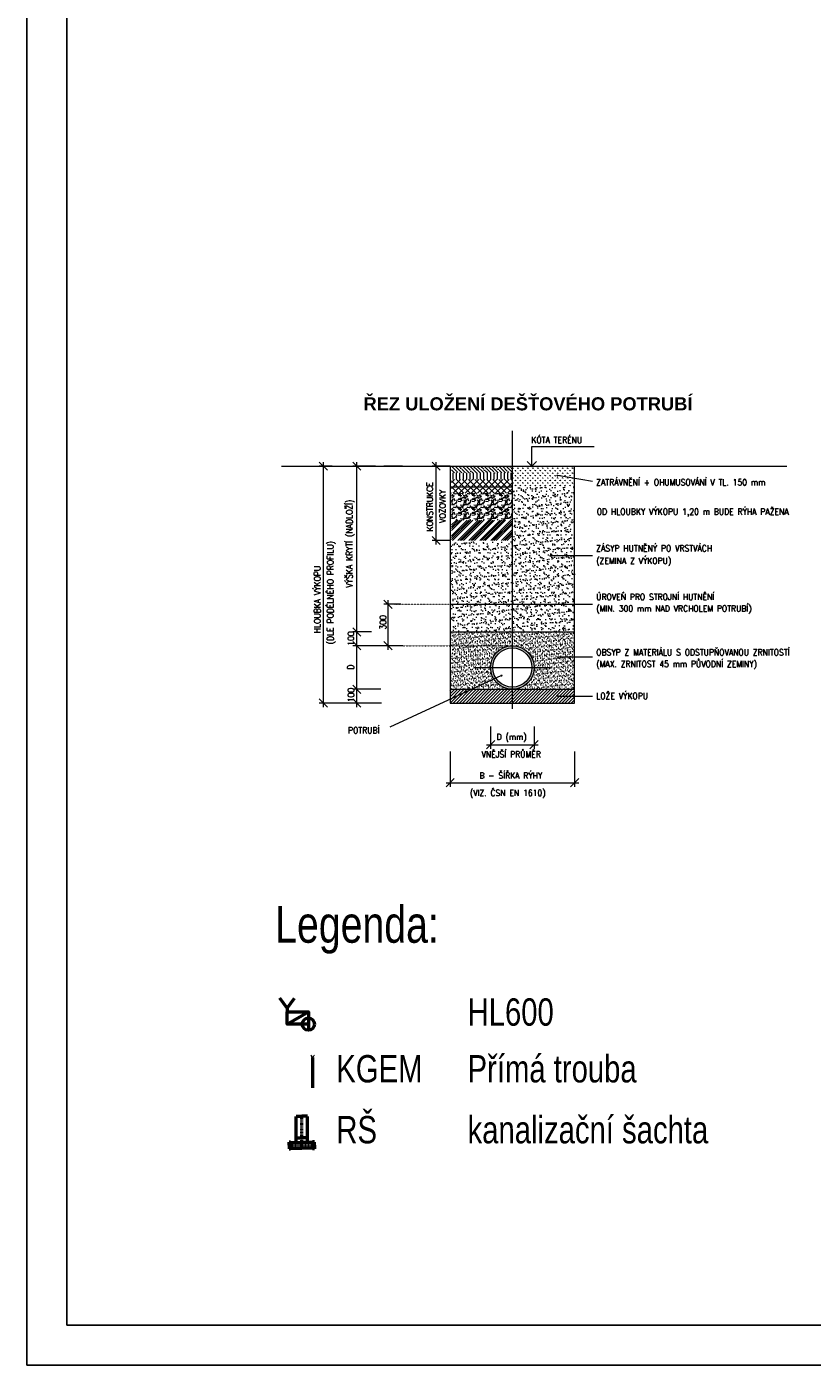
# Model space of a CAD drawing. Header units: millimetres. Extents: x -141570 to 63736, y -255381 to -136000.
# Tile 1 of 35: x -141570 to -129001, y -255381 to -233964. Entities that reach past the tile are written whole.
import ezdxf

# ---------------------------------------------------------------- set-up
doc = ezdxf.new("R2010")
doc.units = ezdxf.units.MM
for name, pattern in [('DASHDOT', [1, 0.5, -0.25, 0, -0.25]), ('DASHED', [0.75, 0.5, -0.25]), ('DOT2', [3.175, 0, -3.175])]:
    doc.linetypes.add(name, pattern=pattern)
doc.layers.add('rez', color=251, linetype='Continuous')
for name, color, linetype, lineweight in [('ZTI-DSP-formaty', 102, 'Continuous', 25), ('ZTI-DSP-hl_tvarovky', 7, 'Continuous', 50), ('ZTI-DSP-kanal_destova', 70, 'DASHED', 50), ('ZTI-DSP-Popis1', 102, 'Continuous', 25), ('ZTI-DSP-Popis4', 140, 'Continuous', 40)]:
    doc.layers.add(name, color=color, linetype=linetype, lineweight=lineweight)
doc.styles.add('GENERATED_STYLE_1', font='arialbd.ttf')
doc.styles.add('KOTY', font='romans.shx', dxfattribs={"width": 0.85, "height": 50})
doc.styles.add('POPIS', font='romans.shx', dxfattribs={"width": 0.85, "height": 45})
doc.styles.get("Standard").update_dxf_attribs({"font": 'ic-simplex.shx', "width": 0.8})
pattern_1 = [(37.5, (-402022.97, -695023.93), (-3.537522, 108.20477), [0, -85.358741, 0, -95.467013, 0, -91.255233]), (7.5, (-402022.97, -695023.93), (99.38547, 158.483444), [0, -46.048794, 0, -76.935181, 0, -29.48246]), (327.5, (-402092.04, -695023.93), (174.881146, 0.317748), [0, -28.078533, 0, -101.08272, 0, -131.969106]), (317.5, (-402092.04, -695023.93), (168.815317, 49.287625), [0, -14.039267, 0, -66.265338, 0, -75.81204])]
pattern_2 = [(37.5, (-402022.97, -695023.926), (-1.768761, 54.1023852), [0, -42.6793705, 0, -47.7335065, 0, -45.6276165]), (7.5, (-402022.97, -695023.926), (49.692734, 79.241722), [0, -23.0243972, 0, -38.4675905, 0, -14.74123]), (327.5, (-402057.504, -695023.926), (87.440573, 0.158874), [0, -14.0392666, 0, -50.54136, 0, -65.984553]), (317.5, (-402057.504, -695023.926), (84.407658, 24.643813), [0, -7.0196333, 0, -33.1326692, 0, -37.90602])]

# ---------------------------------------------------------------- blocks, each defined once
blk = doc.blocks.new('*U533', base_point=(248.9, 380.9))
at = {"color": 0, "linetype": 'ByBlock', "ltscale": 40}
for p, q in [((53.3, 310.1), (0.1, 380.9)), ((53.3, 310.1), (106.4, 380.9)), ((53.3, 310.1), (53.3, 283.8)), ((53.3, 196), (205, 283.8)), ((205, 196), (205, 145.4))]:
    blk.add_line(p, q, dxfattribs=at)
blk.add_lwpolyline([(53.3, 283.8), (205, 283.8), (205, 196), (53.3, 196)], close=True, dxfattribs=at)
blk.add_circle((205, 196), 43.9, dxfattribs=at)
blk = doc.blocks.new('*U534', base_point=(234, 279))
at = {"color": 255, "linetype": 'ByBlock', "lineweight": 25, "ltscale": 40}
for p in [(112, 279), (234, 279)]:
    blk.add_line(p, (173, 200), dxfattribs=at)
at = {"color": 0, "linetype": 'ByBlock', "lineweight": -2, "ltscale": 40}
blk.add_line((173, 200), (173, -800), dxfattribs=at)
blk = doc.blocks.new('*U535', base_point=(26051, 12289))
at = {"color": 0, "linetype": 'ByBlock', "lineweight": -2, "ltscale": 40}
for p, q in [((25402, 11350), (25402, 12289)), ((25402, 12289), (25602, 12289)), ((25802, 12289), (25602, 12289)), ((25802, 11350), (25802, 12289)), ((25402, 11513), (25602, 11513)), ((25802, 11513), (25602, 11513)), ((25152, 11251), (25152, 11377)), ((25152, 11377), (25217, 11377)), ((25152, 11251), (25152, 11124)), ((25152, 11124), (25217, 11124)), ((25217, 11377), (25217, 11251)), ((25217, 11350), (25602, 11350)), ((25217, 11124), (25217, 11251)), ((25217, 11152), (25602, 11152)), ((25986, 11350), (25602, 11350)), ((25986, 11152), (25602, 11152)), ((26051, 11377), (25986, 11377)), ((25986, 11377), (25986, 11251)), ((25986, 11124), (25986, 11251)), ((26051, 11124), (25986, 11124)), ((26051, 11251), (26051, 11377)), ((26051, 11251), (26051, 11124))]:
    blk.add_line(p, q, dxfattribs=at)
at = {"color": 0, "linetype": 'DASHDOT', "lineweight": -2, "ltscale": 40}
for q in [(25152, 11251), (25152, 11251), (26051, 11251), (26051, 11251)]:
    blk.add_line((25602, 11251), q, dxfattribs=at)
blk.add_lwpolyline([(25602, 11251), (25602, 12289)], dxfattribs=at)
blk = doc.blocks.new('FORM_A2')
for p, q in [((-59.4, 42), (-59.4, 0)), ((-58.9, 41.5), (-58.9, 0.5)), ((-58.9, 0.5), (-0.5, 0.5)), ((-59.4, 0), (0, 0))]:
    blk.add_line(p, q)

msp = doc.modelspace()

# ---------------------------------------------------------------- hatches: boundary and pattern name
at = {"layer": 'rez', "lineweight": 9}
h = msp.add_hatch(dxfattribs=at)
h.set_pattern_fill('ANSI35', color=256, scale=12.956486, angle=90, style=0)
h.set_pattern_definition([(135, (-395775.85, -684449.245), (-58.176283, -58.176283), []), (135, (-395775.85, -684391.07), (-58.176283, -58.176283), [102.842111, -20.568422, 0, -20.568422])])
h.paths.add_polyline_path([(-134771.77, -241102.835), (-134771.77, -240994.864), (-133800.034, -240994.864), (-133800.034, -241102.835)])
h = msp.add_hatch(dxfattribs=at)
h.set_pattern_fill('ANSI31', color=256, scale=17.275315, angle=45, style=0)
h.set_pattern_definition([(90, (-395775.85, -684449.245), (-54.849126, 1e-14), [])])
h.paths.add_polyline_path([(-134771.77, -241210.806), (-134771.77, -241102.835), (-133800.034, -241102.835), (-133800.034, -241210.806)])
h = msp.add_hatch(dxfattribs=at)
h.set_pattern_fill('GRASS', color=256, scale=2.210908, style=0)
h.set_pattern_definition([(90, (-402022.968, -695023.926), (-39.7090154, 39.7090154), [10.52945, -68.888581]), (45, (-402022.97, -695023.926), (-39.7090425, 39.7090425), [10.52945, -45.6276165]), (135, (-402022.97, -695023.926), (-39.7090425, -39.7090425), [10.52945, -45.6276165])])
h.paths.add_polyline_path([(-133800.034, -241326.5), (-133800.034, -240994.864), (-132805.125, -240994.864), (-132805.125, -241326.5)])
h = msp.add_hatch(dxfattribs=at)
h.set_pattern_fill('ANSI37', color=256, scale=21.594144, style=0)
h.set_pattern_definition([(45, (-395775.85, -684449.245), (-48.480236, 48.480236), []), (135, (-395775.85, -684449.245), (-48.480236, -48.480236), [])])
h.paths.add_polyline_path([(-133800.034, -241210.806), (-133800.034, -241426.747), (-134771.77, -241426.747), (-134771.77, -241210.806)])
h = msp.add_hatch(dxfattribs=at)
h.set_pattern_fill('AR-SAND', color=256, scale=2.210908, style=0)
h.set_pattern_definition(pattern_1)
h.paths.add_polyline_path([(-132805.125, -242716.631), (-133183.669, -242716.631, 1), (-133200.252, -242716.631, 1), (-133183.669, -242716.631), (-132805.125, -242716.631), (-132805.125, -243205.772), (-133800.034, -243205.772), (-133800.034, -241326.5), (-132805.125, -241326.5)])
h = msp.add_hatch(dxfattribs=at)
h.set_pattern_fill('GRAVEL', color=256, scale=8.637658, style=0)
h.set_pattern_definition([(228.0128, (-395617.887, -684229.848), (-1755.1735157, -1974.57095364), [29.51669, -2922.16275]), (184.9697, (-395637.632, -684251.788), (2632.76229538, 219.39495477), [50.65166, -5014.50574]), (132.5104, (-395688.094, -684256.176), (2193.963434, -2413.36389087), [35.71516, -3535.79923]), (267.2737, (-395773.658, -684311.025), (219.39555038, 4387.92864883), [46.12552, -4566.41862]), (292.8337, (-395775.852, -684357.098), (-1096.98562955, 2632.7595334), [45.22971, -4477.74442]), (357.2737, (-395758.3, -684398.784), (-4387.92864883, 219.39555038), [46.12552, -4566.41862]), (37.6942, (-395712.227, -684400.9775), (-2852.15634144, -2193.96307457), [60.99862, -6038.8542]), (72.2553, (-395663.96, -684363.68), (1535.7785933, 4826.7244667), [57.58899, -5701.31181]), (121.4296, (-395646.408, -684308.831), (-1755.17247652, 2852.15118465), [46.28169, -4581.88866]), (175.2364, (-395670.542, -684269.34), (2413.35963774, -219.39444406), [52.83767, -2589.04285]), (222.3974, (-395723.197, -684264.952), (-2632.75811571, -2413.35839371), [68.33061, -6764.73703]), (138.8141, (-395556.456, -684313.219), (-1535.774543, 1316.3769933), [23.32211, -2308.8977]), (171.4692, (-395574.007, -684297.861), (2852.15018576, -438.7941117), [44.37009, -4392.64622]), (225, (-395617.89, -684291.28), (-5e-14, -219.396353), [31.02724, -279.24597]), (203.1986, (-395633.244, -684264.952), (1096.9862143, 438.79493), [16.70877, -1654.16326]), (291.8014, (-395648.602, -684271.534), (-219.396657, 658.189933), [23.62969, -1157.86073]), (30.9638, (-395639.826, -684293.473), (658.1888142, 438.793348), [38.37884, -1240.9118]), (161.5651, (-395606.92, -684273.73), (438.793206, -219.396177), [27.75167, -666.04114]), (16.3895, (-395775.852, -684271.534), (2193.96624088, 658.18814005), [38.87706, -3848.836575]), (70.3462, (-395738.555, -684260.564), (-877.58356672, -2413.35812058), [32.61571, -3228.94644]), (293.1986, (-395606.917, -684229.848), (-438.79493, 1096.9862143), [33.41737, -1637.45803]), (343.6105, (-395593.753, -684260.564), (-2193.96624088, 658.18814005), [38.87706, -3848.836575]), (339.444, (-395775.852, -684407.56), (-1096.9838769, 438.7924737), [37.49046, -1837.03111]), (294.7751, (-395740.749, -684420.723), (-1096.97995877, 2413.3604128), [31.41274, -3109.86769]), (66.8014, (-395604.723, -684449.245), (438.79493, 1096.9862143), [33.41737, -1637.45803]), (17.354, (-395591.559, -684418.529), (-2852.15469343, -877.5846885), [36.77768, -3640.97998]), (69.444, (-395712.227, -684449.245), (-438.7924737, -1096.9838769), [18.74527, -1855.78346]), (101.3099, (-395617.887, -684449.245), (-219.39542, 877.5832015), [11.18706, -1107.52046]), (165.9638, (-395620.08, -684438.275), (658.1899716, -219.3961233), [45.22971, -859.36487]), (186.009, (-395663.96, -684427.305), (2193.96179512, 219.3959907), [41.9157, -4149.65164]), (303.6901, (-395639.826, -684313.22), (-219.396578, 438.792583), [31.64181, -759.40385]), (353.1572, (-395622.275, -684339.5465), (3729.74209408, -438.79497129), [55.24274, -5469.01929]), (60.9454, (-395567.426, -684346.128), (-877.5839707, -1535.77185985), [22.58817, -2236.23773]), (90, (-395556.46, -684326.38), (-219.3965, 219.3965), [13.16379, -206.23271]), (120.2564, (-395668.348, -684420.723), (877.5841522, -1535.7747467), [30.47944, -3017.47067]), (48.0128, (-395683.706, -684394.396), (1755.1735157, 1974.57095364), [59.03347, -2892.64788]), (0, (-395644.21, -684350.52), (219.3965, 219.3965), [57.04309, -162.35341]), (325.3048, (-395587.171, -684350.516), (-2193.96122905, 1535.7756673), [34.6897, -3434.2722]), (254.0546, (-395558.65, -684370.262), (-219.3970627, -877.5881027), [31.94456, -1565.2904]), (207.646, (-395567.4255, -684400.9775), (-4168.5320936, -2193.96641024), [52.01122, -5149.12364]), (175.4261, (-395613.499, -684425.111), (-2852.15519639, 219.39544158), [55.02438, -5447.40787]), (175.4261, (-395613.499, -684425.111), (-2852.15519639, 219.39544158), [55.02438, -5447.40787])])
h.paths.add_polyline_path([(-134771.77, -241426.747), (-133800.034, -241426.747), (-133800.034, -241858.63), (-134771.77, -241858.63)])
h = msp.add_hatch(dxfattribs=at)
h.set_pattern_fill('ANSI34', color=256, scale=6.478243, style=0)
h.set_pattern_definition([(45, (-395775.85, -684449.24), (-87.264425, 87.264425), []), (45, (-395746.76, -684449.24), (-87.264425, 87.264425), []), (45, (-395717.68, -684449.24), (-87.264425, 87.264425), []), (45, (-395688.59, -684449.24), (-87.264425, 87.264425), [])])
h.paths.add_polyline_path([(-134771.77, -242182.542), (-134771.77, -241858.63), (-133800.034, -241858.63), (-133800.034, -242182.542)])
h = msp.add_hatch(dxfattribs=at)
h.set_pattern_fill('AR-SAND', color=256, scale=2.210908, style=0)
h.set_pattern_definition(pattern_1)
edge = h.paths.add_edge_path()
edge.add_line((-134794.942, -242203.084), (-133800.034, -242203.084))
edge.add_line((-133800.034, -242203.084), (-133800.034, -243647.954))
edge.add_line((-133800.034, -243647.954), (-134794.942, -243647.954))
edge.add_line((-134794.942, -243647.954), (-134794.942, -243214.064))
edge.add_arc((-134794.942, -243205.772), 8.292, 270, 360)
edge.add_arc((-134794.942, -243205.772), 8.292, 0, 90)
edge.add_line((-134794.942, -243197.48), (-134794.942, -242429.325))
edge.add_line((-134794.942, -242429.325), (-134417.267, -242429.325))
edge.add_arc((-134408.976, -242429.325), 8.292, 180, 360)
edge.add_arc((-134408.976, -242429.325), 8.292, 0, 180)
edge.add_line((-134417.267, -242429.325), (-134794.942, -242429.325))
edge.add_line((-134794.942, -242429.325), (-134794.942, -242203.084))
h = msp.add_hatch(dxfattribs=at)
h.set_pattern_fill('AR-SAND', color=256, scale=2.210908, style=0)
h.set_pattern_definition(pattern_1)
h.paths.add_polyline_path([(-132805.125, -243205.772), (-132805.125, -243647.954), (-133800.034, -243647.954), (-133800.034, -243205.772)])
h = msp.add_hatch(dxfattribs=at)
h.set_pattern_fill('AR-SAND', color=256, scale=1.105454, style=0)
h.set_pattern_definition(pattern_2)
h.paths.add_polyline_path([(-134794.942, -243647.954), (-134794.942, -243869.045), (-133800.034, -243869.045), (-133800.034, -243647.954)])
h.paths.add_polyline_path([(-134794.942, -243869.045), (-134794.942, -244131.929), (-134416.398, -244131.929, -1), (-134399.815, -244131.929, -1), (-134416.398, -244131.929), (-134794.942, -244131.929), (-134794.942, -244565.481), (-134448.045, -244565.481), (-134095.202, -244402.01, -0.14073039), (-134148.252, -244217.263, -0.414213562), (-133800.034, -243869.045)])
h.paths.add_polyline_path([(-134448.045, -244565.481), (-133800.034, -244565.481, -0.258419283), (-134095.202, -244402.01)])
h = msp.add_hatch(dxfattribs=at)
h.set_pattern_fill('AR-SAND', color=256, scale=1.105454, style=0)
h.set_pattern_definition(pattern_2)
h.paths.add_polyline_path([(-132805.125, -243647.954), (-133800.034, -243647.954), (-133800.034, -243869.045, -0.414213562), (-133451.816, -244217.263, -0.414213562), (-133800.034, -244565.481), (-132805.125, -244565.481), (-132805.125, -244053.505), (-133060.368, -244053.301, -0.007610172), (-133060.372, -244053.553, -0.984499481), (-133076.951, -244053.294, -1.000028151), (-133060.368, -244053.295, -0.000186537), (-133060.368, -244053.301), (-132805.125, -244053.505)])
h = msp.add_hatch(color=256, dxfattribs=at)
h.paths.add_polyline_path([(-133800.034, -243903.314), (-133800.034, -243869.045, 0.414213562), (-134148.252, -244217.263), (-134113.982, -244217.263, -0.414213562)])
h.paths.add_polyline_path([(-133800.034, -243869.045), (-133800.034, -243903.314, -0.414213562), (-133486.085, -244217.263), (-133451.816, -244217.263, 0.414213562)])
h.paths.add_polyline_path([(-133451.816, -244217.263), (-133486.085, -244217.263, -0.414213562), (-133800.034, -244531.212), (-133800.034, -244565.481, 0.414213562)])
h.paths.add_polyline_path([(-134053.66, -244402.297), (-134081.661, -244422.059, 0.239966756), (-133800.034, -244565.481), (-133800.034, -244531.212, -0.239558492)])
h.paths.add_polyline_path([(-134113.982, -244217.263), (-134148.252, -244217.263, 0.158493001), (-134081.661, -244422.059), (-134053.66, -244402.297, -0.158888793)])
h = msp.add_hatch(dxfattribs=at)
h.set_pattern_fill('ANSI31', color=256, scale=11.054541, style=0)
h.set_pattern_definition([(45, (-402022.968, -695023.926), (-24.8181516, 24.8181516), [])])
h.paths.add_polyline_path([(-134448.045, -244565.481), (-134794.942, -244565.481), (-134794.942, -244726.197)], flags=16)
h.paths.add_polyline_path([(-134448.045, -244565.481), (-134794.942, -244726.197), (-134794.942, -244786.572), (-133800.034, -244786.572), (-133800.034, -244565.481)])
h.paths.add_polyline_path([(-133800.034, -244565.481), (-133800.034, -244786.572), (-132805.125, -244786.572), (-132805.125, -244678.682), (-133058.152, -244678.682, -1), (-133074.736, -244678.682, -1), (-133058.152, -244678.682), (-132805.125, -244678.682), (-132805.125, -244565.481)])

# ---------------------------------------------------------------- linework, layer by layer
for p, q in [((-133800.034, -244878.281), (-133800.034, -240430.964)), ((-133486.884, -240994.864), (-133486.884, -240679.81)), ((-133486.884, -240679.81), (-132493.146, -240679.81)), ((-136822.427, -244852.899), (-136822.427, -240928.537)), ((-136288.242, -243714.281), (-136288.242, -240928.537)), ((-134955.762, -241059.647), (-135085.327, -240930.082)), ((-135020.545, -242247.324), (-135020.545, -240930.082)), ((-133561.143, -240920.605), (-133486.884, -240994.864)), ((-133486.884, -240994.864), (-133412.625, -240920.605)), ((-137493.275, -240994.864), (-129409.121, -240994.864)), ((-134794.942, -240994.864), (-135085.327, -240994.864)), ((-134794.942, -241326.5), (-133800.034, -241326.5)), ((-135085.327, -242117.76), (-134955.762, -242247.324)), ((-134791.356, -242182.542), (-135085.327, -242182.542)), ((-135722.227, -243272.099), (-135854.882, -243139.445)), ((-135584.408, -243205.772), (-135854.882, -243205.772)), ((-135788.554, -243935.372), (-135788.554, -243139.445)), ((-134794.942, -243205.772), (-132796.833, -243205.772)), ((-136221.914, -243714.281), (-136354.569, -243581.627)), ((-136354.569, -243581.627), (-136221.914, -243714.281)), ((-136053.587, -243647.954), (-136354.569, -243647.954)), ((-136053.587, -243647.954), (-136354.569, -243647.954)), ((-136288.242, -243935.372), (-136288.242, -243581.627)), ((-134794.942, -243647.954), (-132805.125, -243647.954)), ((-136354.569, -243802.717), (-136221.914, -243935.372)), ((-136221.914, -243935.372), (-136354.569, -243802.717)), ((-135985.224, -243869.045), (-136354.569, -243869.045)), ((-135858.958, -243869.045), (-136354.569, -243869.045)), ((-136288.242, -244631.808), (-136288.242, -243802.717)), ((-135854.882, -243802.717), (-135722.227, -243935.372)), ((-135554.075, -243869.045), (-135854.882, -243869.045)), ((-134414.702, -244217.263), (-133192.173, -244217.263)), ((-136354.569, -244499.153), (-136221.914, -244631.808)), ((-136221.914, -244631.808), (-136354.569, -244499.153)), ((-135903.219, -244565.481), (-136354.569, -244565.481)), ((-135903.219, -244565.481), (-136354.569, -244565.481)), ((-136288.242, -244852.899), (-136288.242, -244499.153)), ((-134794.942, -244565.481), (-132805.125, -244565.481)), ((-135920.672, -244786.572), (-136888.754, -244786.572)), ((-136354.569, -244720.244), (-136221.914, -244852.899)), ((-135893.844, -244786.572), (-136354.569, -244786.572)), ((-134148.252, -245160.467), (-134148.252, -245519.795)), ((-133451.816, -245160.467), (-133451.816, -245519.795)), ((-134081.924, -245387.141), (-134214.579, -245519.795)), ((-133518.143, -245519.795), (-133385.488, -245387.141)), ((-134794.942, -245559.843), (-134794.942, -246127.196)), ((-134214.579, -245453.468), (-133385.488, -245453.468)), ((-132805.125, -245559.843), (-132805.125, -246127.196)), ((-134728.615, -245994.542), (-134861.269, -246127.196)), ((-134861.269, -246060.869), (-132738.798, -246060.869)), ((-132871.452, -246127.196), (-132738.798, -245994.542))]:
    msp.add_line(p, q, dxfattribs=at)
at = {"layer": 'rez', "linetype": 'ByBlock', "lineweight": 9}
for p, q in [((-136756.1, -241061.191), (-136888.754, -240928.537)), ((-136221.914, -241061.191), (-136354.569, -240928.537)), ((-136685.553, -240994.864), (-136888.754, -240994.864)), ((-135987.595, -240994.864), (-136354.569, -240994.864)), ((-135557.572, -240994.864), (-135854.882, -240994.864)), ((-136888.754, -244720.244), (-136756.1, -244852.899))]:
    msp.add_line(p, q, dxfattribs=at)
at = {"layer": 'rez', "linetype": 'Continuous', "lineweight": 9}
for p, q in [((-132516.201, -241241.727), (-133079.169, -241145.57)), ((-132516.201, -242429.325), (-133191.091, -242429.325)), ((-132805.125, -243205.772), (-132516.201, -243205.772)), ((-132516.201, -244053.736), (-133068.659, -244053.294)), ((-133973.105, -244345.442), (-135758.721, -245172.714)), ((-132516.201, -244678.682), (-133066.444, -244678.682))]:
    msp.add_line(p, q, dxfattribs=at)
at = {"layer": 'rez', "linetype": 'DOT2', "lineweight": 9, "ltscale": 0.1}
for p, q in [((-135694.953, -243205.772), (-134794.942, -243205.772)), ((-135554.075, -243869.045), (-133800.034, -243869.045))]:
    msp.add_line(p, q, dxfattribs=at)
at = {"layer": 'rez', "lineweight": 9}
msp.add_lwpolyline([(-134794.942, -240994.864), (-134794.942, -244786.572), (-132805.125, -244786.572), (-132805.125, -240994.864)], dxfattribs=at)
at = {"layer": 'rez', "linetype": 'Continuous', "lineweight": 9, "const_width": 16.58}
for points in [[(-133087.461, -241145.57, 1), (-133070.878, -241145.57, 1)], [(-133199.383, -242429.325, 1), (-133182.8, -242429.325, 1)], [(-132813.417, -243205.772, 1), (-132796.833, -243205.772, 1)], [(-133076.951, -244053.294, 1), (-133060.368, -244053.294, 1)], [(-133981.397, -244345.442, 1), (-133964.813, -244345.442, 1)], [(-133074.736, -244678.682, 1), (-133058.152, -244678.682, 1)]]:
    msp.add_lwpolyline(points, format="xyb", close=True, dxfattribs=at)
at = {"layer": 'rez', "lineweight": 9}
for radius in [348.218, 313.949]:
    msp.add_circle((-133800.034, -244217.263), radius, dxfattribs=at)

# ---------------------------------------------------------------- block references
at = {"layer": 'ZTI-DSP-formaty', "ltscale": 15, "xscale": 1280.255625, "yscale": 1280.255625, "zscale": 1280.255625}
msp.add_blockref('FORM_A2', (-65522.849, -255380.833), dxfattribs=at)
at = {"layer": 'ZTI-DSP-hl_tvarovky', "ltscale": 40, "xscale": 2.229604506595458, "yscale": 2.229604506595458, "zscale": 2.229604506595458}
msp.add_blockref('*U533', (-136966.276, -249510.136), dxfattribs=at)
at = {"layer": 'ZTI-DSP-kanal_destova', "ltscale": 40}
for name, p, xscale, yscale, zscale in [('*U534', (-136966.276, -250418.165), 0.4864263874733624, 0.4864263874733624, 0.4864263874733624), ('*U535', (-136966.276, -251392.999), 0.4507011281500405, 0.4507011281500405, 0.4507011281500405)]:
    msp.add_blockref(name, p, dxfattribs=dict(at, xscale=xscale, yscale=yscale, zscale=zscale))

# ---------------------------------------------------------------- texts
at = {"layer": 'rez', "lineweight": 9, "style": 'GENERATED_STYLE_1'}
msp.add_text('ŘEZ ULOŽENÍ DEŠŤOVÉHO POTRUBÍ', height=209.33644, dxfattribs=at).set_placement((-136181.835, -240102.112))
at = {"layer": 'rez', "lineweight": 9, "style": 'KOTY', "width": 0.9}
for s, height, p in [('KÓTA TERÉNU', 99.49087, (-133495.695, -240625.102)), ('D (mm)', 99.4909, (-134051.804, -245375.568)), ('VNĚJŠÍ PRŮMĚR', 99.49087, (-134293.079, -245656.954)), ('B - ŠÍŘKA RÝHY', 99.49087, (-134327.213, -245994.646)), ('(VIZ. ČSN EN 1610)', 99.49087, (-134480.482, -246272.248))]:
    msp.add_text(s, height=height, dxfattribs=at).set_placement(p)
for s, height, p in [('KONSTRUKCE', 99.4909, (-135071.336, -242037.432)), ('VOZOVKY', 99.4909, (-134867.095, -241902.205)), ('VÝŠKA KRYTÍ (NADLOŽÍ)', 99.49087, (-136358.072, -242936.471)), ('(DLE PODÉLNÉHO PROFILU)', 99.49087, (-136662.622, -243844.1)), ('HLOUBKA VÝKOPU', 99.49087, (-136870.303, -243666.872)), ('300', 99.4909, (-135821.803, -243609.714)), ('100', 99.4909, (-136334.18, -243867.299)), ('D', 99.491, (-136336.627, -244248.695)), ('100', 99.4909, (-136333.682, -244772.423))]:
    msp.add_text(s, height=height, rotation=90, dxfattribs=at).set_placement(p)
at = {"layer": 'rez', "linetype": 'Continuous', "lineweight": 9, "style": 'POPIS', "width": 0.9}
for s, height, p in [('ZATRÁVNĚNÍ + OHUMUSOVÁNÍ V TL. 150 mm', 99.49087, (-132457.893, -241302.387)), ('OD HLOUBKY VÝKOPU 1,20 m BUDE RÝHA PAŽENA', 99.49087, (-132449.353, -241773.292)), ('ZÁSYP HUTNĚNÝ PO VRSTVÁCH', 99.49087, (-132457.893, -242358.696)), ('(ZEMINA Z VÝKOPU)', 99.49087, (-132457.893, -242559.18)), ('ÚROVEŇ PRO STROJNÍ HUTNĚNÍ', 99.49087, (-132457.893, -243136.116)), ('(MIN. 300 mm NAD VRCHOLEM POTRUBÍ)', 99.49087, (-132457.893, -243322.02)), ('OBSYP Z MATERIÁLU S ODSTUPŇOVANOU ZRNITOSTÍ', 99.49087, (-132457.893, -244023.971)), ('(MAX. ZRNITOST 45 mm PŮVODNÍ ZEMINY)', 99.49087, (-132457.893, -244209.875)), ('LOŽE VÝKOPU ', 99.49087, (-132457.893, -244720.89)), ('POTRUBÍ', 99.4909, (-136429.388, -245271.593))]:
    msp.add_text(s, height=height, dxfattribs=at).set_placement(p)
at = {"layer": 'ZTI-DSP-Popis1', "ltscale": 40, "width": 0.8}
for s, p in [('HL600', (-134516.276, -249947.636)), ('Přímá trouba', (-134516.276, -250855.665)), ('KGEM', (-136616.276, -250855.665)), ('RŠ', (-136616.276, -251830.499)), ('kanalizační šachta ', (-134516.276, -251830.499))]:
    msp.add_text(s, height=437.5, dxfattribs=at).set_placement(p)
at = {"layer": 'ZTI-DSP-Popis4', "lineweight": 9, "width": 0.8}
msp.add_text('Legenda:', height=586.777, dxfattribs=at).set_placement((-137594.896, -248620.412))

doc.saveas('drawing.dxf')
